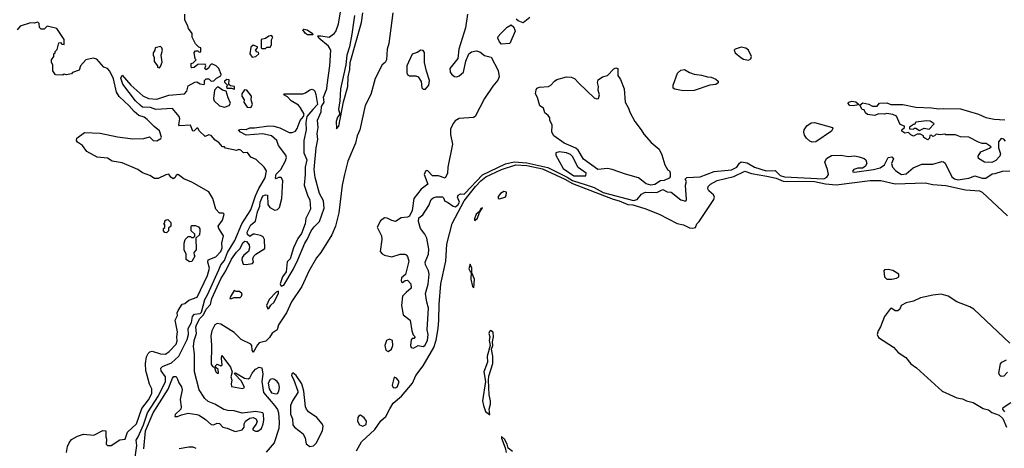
# Model space of a CAD drawing. Extents: x 2380107 to 2585170, y 384273 to 546161.
# Tile 238 of 256: x 2515066 to 2523240, y 464130 to 467689. Entities that reach past the tile are written whole.
import ezdxf

# ---------------------------------------------------------------- set-up
doc = ezdxf.new("R2010")
doc.units = 0

msp = doc.modelspace()

# ---------------------------------------------------------------- linework, layer by layer
at = {"layer": '0CON05XD'}
for points in [[(2516025, 464056), (2516037.2, 464155), (2516031.6, 464198.4), (2516049.2, 464225), (2516094, 464325), (2516125.7, 464424.3), (2516217.5, 464565), (2516275, 464684.4), (2516276.7, 464725), (2516239.4, 464775), (2516237.5, 464795), (2516250, 464810), (2516325, 464840.6), (2516387.5, 464895), (2516457.1, 465035), (2516466.5, 465075), (2516465.5, 465125), (2516492.5, 465175), (2516500.5, 465225), (2516516.5, 465245), (2516565, 465250.5), (2516575, 465261.8), (2516602.9, 465367.1), (2516625.8, 465405), (2516718.5, 465611.5), (2516736, 465654), (2516765, 465690.6), (2516790.8, 465755), (2516851.9, 465855), (2516910.3, 465995), (2516985, 466111.5), (2517022, 466228), (2517051.1, 466288.9), (2517104.6, 466375), (2517114.4, 466435), (2517095, 466466.2), (2517028.3, 466528.3), (2516985, 466547.5), (2516957, 466587), (2516925, 466582.5), (2516902.5, 466605), (2516885, 466612.5), (2516865, 466602.5), (2516775, 466622.5), (2516765, 466632.5), (2516750, 466635), (2516719.3, 466669.3), (2516688.3, 466688.3), (2516655, 466727.5), (2516635, 466732.5), (2516605, 466720), (2516557.5, 466765), (2516545, 466787.5), (2516535, 466787.5), (2516515, 466766.2), (2516502.5, 466765), (2516482.3, 466812.3), (2516391.7, 466808.3), (2516386.2, 466815), (2516395.7, 466865), (2516390.8, 466885), (2516335, 466951.9), (2516195, 466944.6), (2516150.8, 466960.8), (2516085, 466964.4), (2516065, 466978.6), (2516027.8, 467015), (2515922.5, 467155), (2515905.8, 467204.2), (2515915, 467230), (2515988.6, 467145), (2516087, 467057), (2516134.6, 467034.6), (2516205, 467030), (2516305, 467063.8), (2516435, 467074), (2516452, 467095), (2516465, 467140), (2516518.3, 467171.7), (2516535, 467172.5), (2516565, 467157.5), (2516595, 467152.5), (2516600, 467155), (2516600, 467185), (2516613, 467197), (2516637, 467197), (2516655, 467180), (2516678.3, 467181.7), (2516700, 467205), (2516736.7, 467223.3), (2516737.5, 467235), (2516717.5, 467285), (2516697.5, 467305), (2516665, 467320), (2516655, 467320), (2516645, 467310), (2516635, 467290), (2516615, 467272.5), (2516602.5, 467285), (2516610, 467305), (2516605, 467320), (2516545, 467317.5), (2516515, 467292.5), (2516495, 467290), (2516490, 467295), (2516490, 467325), (2516505, 467330), (2516530, 467355), (2516523, 467363), (2516513, 467417), (2516525, 467430), (2516545, 467430), (2516555, 467420), (2516568.3, 467421.7), (2516570, 467455), (2516551.7, 467461.7), (2516525, 467490), (2516497.5, 467545), (2516496.7, 467575), (2516466.7, 467615), (2516460, 467645), (2516436.7, 467685), (2516436.2, 467735)], [(2516919.7, 465840.3), (2516935, 465850), (2516948.8, 465848.8), (2516970.7, 465820.7), (2516974, 465795), (2516964.1, 465765.9), (2516925.8, 465734.2), (2516913.3, 465715), (2516910, 465695), (2516920, 465660), (2516945, 465656.7), (2516997.5, 465665), (2517006.7, 465675), (2517002.5, 465705), (2517010, 465725), (2517027, 465743), (2517100.7, 465789.3), (2517098.8, 465865), (2517085.7, 465885.7), (2517065, 465898), (2517015, 465907.5), (2517005, 465907.5), (2516975, 465890), (2516956.4, 465906.4), (2516954.2, 465925), (2516985, 465986.7), (2517023.6, 466016.4), (2517040, 466095), (2517060.3, 466139.7), (2517062.7, 466175), (2517085, 466225.6), (2517106.1, 466236.1), (2517122.5, 466232.5), (2517126.2, 466155), (2517141.2, 466131.2), (2517185, 466106.7), (2517205, 466113.3), (2517221.2, 466128.8), (2517241.4, 466205), (2517250.8, 466355), (2517235, 466380), (2517215, 466380), (2517195, 466367.5), (2517190, 466375), (2517192, 466392), (2517195, 466406.7), (2517232.5, 466445), (2517273.6, 466516.4), (2517280, 466545), (2517274.1, 466564.1), (2517213.8, 466645), (2517200.8, 466685), (2517155, 466725.8), (2517085, 466741.2), (2516945, 466730), (2516900, 466755), (2516882.5, 466775), (2516905, 466780), (2516945, 466777.5), (2516975, 466791.2), (2517015, 466791.2), (2517135, 466808.5), (2517175, 466805.4), (2517225, 466792.2), (2517301.8, 466751.8), (2517328.5, 466751.5), (2517354.2, 466765), (2517368.1, 466785), (2517395, 466851.2), (2517422, 466885), (2517426, 466905), (2517398.1, 466958.1), (2517379.3, 466979.3), (2517318.6, 467015), (2517288.6, 467048.6), (2517257.5, 467065), (2517265, 467072.5), (2517415, 467074.4), (2517439.1, 467080.9), (2517475, 467107.1), (2517495, 467112), (2517505, 467108), (2517516.5, 467096.5), (2517525, 467067.5), (2517538.6, 466985), (2517500, 466945), (2517448.8, 466885), (2517442, 466835), (2517443.9, 466776.1), (2517425.5, 466685), (2517425.6, 466585), (2517448.9, 466525), (2517435.4, 466465), (2517436.7, 466405), (2517426.7, 466315), (2517457.1, 466225), (2517475, 466192.5), (2517480.6, 466115), (2517441.5, 466038.5), (2517436.6, 465993.4), (2517405.4, 465914.6), (2517375, 465872), (2517339.1, 465795), (2517310.8, 465705), (2517285, 465678.8), (2517279.1, 465595), (2517248.5, 465555), (2517226.8, 465495), (2517236.2, 465476.2), (2517259.3, 465485), (2517335, 465614.4), (2517375.2, 465694.8), (2517431.8, 465835), (2517452.7, 465865), (2517486.2, 465935), (2517510, 465970), (2517554.6, 466015), (2517593, 466125), (2517589.1, 466185), (2517553.5, 466245), (2517518.6, 466378.6), (2517509.1, 466445), (2517527, 466625), (2517540, 466695), (2517535.3, 466745), (2517544, 466794), (2517538.9, 466855), (2517568.4, 466925), (2517571.6, 466968.4), (2517592.5, 467005), (2517586.9, 467045), (2517614.8, 467115), (2517617.5, 467145), (2517639.3, 467305), (2517647.8, 467435), (2517628.3, 467468.3), (2517549.2, 467535), (2517540, 467555), (2517565, 467556.7), (2517635, 467544.2), (2517677.3, 467575), (2517689.3, 467590.7), (2517711.9, 467655), (2517731.3, 467768.7)], [(2518164.5, 467745), (2518128.9, 467491.1), (2518116.4, 467443.6), (2518111.2, 467355), (2518100, 467335), (2518076.2, 467313.8), (2518017.6, 467202.4), (2517980.5, 467069.5), (2517933.8, 466976.2), (2517888.2, 466775), (2517868.2, 466725), (2517854.6, 466665), (2517790, 466515), (2517763.1, 466403.1), (2517742.9, 466315), (2517716, 466085), (2517687.1, 465975), (2517656.9, 465903.1), (2517565, 465757.5), (2517528.6, 465711.4), (2517467.4, 465602.6), (2517407.6, 465475), (2517323.2, 465346.8), (2517281.5, 465255), (2517215.4, 465154.6), (2517203.3, 465115), (2517162.7, 465087.3), (2517138.9, 465051.1), (2517109.3, 465020.7), (2517055, 465005.3), (2517041, 464989)], [(2517845.3, 467725), (2517822, 467568), (2517802.4, 467465), (2517781.8, 467395), (2517773.2, 467315), (2517730.3, 467115), (2517724.7, 467015), (2517712.7, 466945), (2517724, 466905), (2517705, 466881.2), (2517691.8, 466845), (2517695, 466782.5)], [(2517695, 466782.5), (2517716.2, 466805), (2517753.8, 467006.2), (2517788.8, 467135), (2517792.7, 467215), (2517806.8, 467275), (2517809.1, 467335), (2517903.1, 467665), (2517913.7, 467746.3)], [(2518781.9, 467735), (2518767.6, 467622.4), (2518710, 467445), (2518702.1, 467367.9), (2518635.8, 467285), (2518640, 467255), (2518653.6, 467233.6), (2518675, 467218), (2518695, 467216)], [(2515453.6, 464096.4), (2515463.6, 464146.4), (2515477.5, 464175), (2515497, 464203), (2515545, 464232.5), (2515595, 464247.5), (2515681.7, 464238.3), (2515755, 464277.5), (2515780, 464275), (2515780, 464225), (2515787.5, 464205), (2515782.5, 464165), (2515795, 464152.5), (2515825, 464153.3), (2515898.3, 464201.7), (2515940, 464205), (2515960, 464265), (2516034.3, 464335), (2516078.5, 464461.5), (2516135, 464532), (2516164, 464585), (2516162, 464625), (2516144, 464664), (2516122.5, 464745), (2516112.9, 464775), (2516108.9, 464835), (2516119.1, 464890.9), (2516131.8, 464918.2), (2516145, 464931.4), (2516165, 464936.9), (2516235, 464915.8), (2516275, 464911.2), (2516307, 464933), (2516364.2, 464995), (2516372.9, 465022.9), (2516370, 465055), (2516376.9, 465096.9), (2516357.5, 465195), (2516377, 465233), (2516373.3, 465255), (2516380, 465275), (2516413.8, 465326.2), (2516435.8, 465334.2), (2516468.8, 465361.2), (2516538, 465385), (2516625.8, 465565), (2516641.2, 465625), (2516626.7, 465675), (2516630, 465695), (2516695, 465720.8), (2516736.2, 465765), (2516745.7, 465795.7), (2516743.8, 465835), (2516756.7, 465895), (2516717.5, 465955), (2516712.5, 465975), (2516750, 466025), (2516762.5, 466075), (2516755, 466082.5), (2516725, 466083.3), (2516693.8, 466115), (2516669.2, 466205), (2516635, 466260), (2516495, 466341.2), (2516427.3, 466367.3), (2516385, 466400), (2516375, 466403.3), (2516365, 466396.7), (2516353.9, 466376.1), (2516340.7, 466369.3), (2516320.8, 466380.8), (2516305, 466407.5), (2516278.3, 466401.7), (2516215, 466370), (2516185, 466371.2), (2516145, 466396.7), (2516086.4, 466416.4), (2516047.5, 466445), (2515915, 466502), (2515834.2, 466514.2), (2515795, 466538.8), (2515708.3, 466548.3), (2515623.6, 466593.6), (2515585.9, 466645.9), (2515545, 466672.5), (2515537.5, 466685), (2515540, 466705), (2515605, 466752.5), (2515735, 466746.7), (2515877, 466717), (2516005, 466700), (2516095, 466703.3), (2516143, 466717), (2516175, 466686.2), (2516203.6, 466683.6), (2516237.3, 466702.7), (2516243.3, 466715), (2516225, 466766.2), (2516181.7, 466801.7), (2516125, 466862), (2516098.9, 466878.9), (2516054.7, 466894.7), (2516015.9, 466925.9), (2515973.5, 466975), (2515891.7, 467051.7), (2515868.3, 467088.3), (2515845, 467198.8), (2515815, 467262), (2515795, 467284.3), (2515764.6, 467294.6), (2515705, 467362.9), (2515675, 467370.8), (2515615, 467356), (2515571.2, 467305), (2515559.3, 467270.7), (2515505, 467250), (2515495, 467240), (2515455, 467232.5), (2515435, 467237.5), (2515425, 467230), (2515361.7, 467231.7), (2515340, 467265), (2515340, 467315), (2515330, 467335), (2515330, 467355), (2515350, 467385), (2515350, 467405), (2515360, 467415), (2515360, 467425), (2515377, 467443), (2515391.7, 467498.3), (2515405, 467500), (2515415, 467487.5), (2515435, 467482.5), (2515436, 467525), (2515373.8, 467615), (2515295, 467636.7), (2515268.3, 467611.7), (2515245, 467610), (2515230, 467625), (2515227.7, 467657.7), (2515215, 467668.8), (2515185, 467660), (2515155, 467664), (2515070, 467635), (2515043.6, 467606.4)], [(2519065, 467486.7), (2519048, 467505), (2519034.2, 467535), (2519039.1, 467550.9), (2519058.8, 467575), (2519113.4, 467626.6), (2519145, 467645.5), (2519167.4, 467627.4), (2519179.2, 467595), (2519135, 467492.5), (2519065, 467486.7)], [(2519301.7, 467708.3), (2519245, 467662.5), (2519205, 467678.8), (2519186.7, 467695)], [(2517495, 467564), (2517453.8, 467565), (2517438.8, 467575), (2517417.5, 467605), (2517425, 467610), (2517453.3, 467605), (2517496.2, 467575), (2517500, 467565), (2517495, 467564)], [(2517105, 467450), (2517118.3, 467461.7), (2517145, 467462.5), (2517155, 467480), (2517157, 467523), (2517167.5, 467545), (2517155, 467557.5), (2517135, 467552.5), (2517107, 467533), (2517070, 467525), (2517070, 467455), (2517075, 467450), (2517105, 467450)], [(2516225, 467290), (2516235, 467300), (2516247.3, 467337.3), (2516240, 467395), (2516251.2, 467435), (2516245.9, 467455.9), (2516235, 467467.5), (2516190, 467455), (2516187.5, 467435), (2516173.3, 467415), (2516173.8, 467395), (2516183.3, 467375), (2516183, 467343), (2516210, 467305), (2516210, 467295), (2516225, 467290)], [(2516995, 467377.5), (2517025, 467382.5), (2517050, 467405), (2517048.3, 467418.3), (2517033, 467423), (2517022.5, 467435), (2517040, 467455), (2517040, 467465), (2517005, 467477.5), (2516985, 467460), (2516977.5, 467405), (2516995, 467377.5)], [(2518695, 467216), (2518715, 467222), (2518751.4, 467255), (2518770, 467345), (2518795, 467406.7), (2518817, 467423), (2518855, 467430), (2518885, 467422), (2518925, 467393.3), (2518979.3, 467379.3), (2519038.8, 467268.8), (2519046, 467215), (2519035, 467186.7), (2518992.7, 467137.3), (2518923.8, 467036.2), (2518845.7, 466884.3), (2518832.5, 466877.5), (2518715, 466868.6), (2518680.7, 466849.3), (2518663, 466827), (2518640.9, 466779.1), (2518642.5, 466735), (2518658.9, 466655), (2518620.5, 466465), (2518618.6, 466415), (2518597, 466373), (2518543.1, 466393.1), (2518492, 466392), (2518455, 466433.3), (2518445, 466437.5), (2518435, 466432.5), (2518423.8, 466405), (2518453.8, 466325), (2518398.8, 466281.2), (2518338.6, 466205), (2518324.4, 466105.6), (2518302.5, 466057.5), (2518285, 466049.4), (2518233.3, 466045), (2518185, 466013.8), (2518155, 466020.8), (2518115, 466041.9), (2518095, 466042.9), (2518060.7, 466019.3), (2518033, 465967), (2518070, 465895), (2518073.1, 465865), (2518058.8, 465765), (2518076.2, 465745), (2518095, 465734.3), (2518155, 465720), (2518225, 465743.8), (2518263, 465743), (2518275, 465737.5), (2518285, 465722.5), (2518295.7, 465685), (2518267.5, 465572.5), (2518236.7, 465545), (2518231.2, 465525), (2518235, 465510), (2518245, 465507.5), (2518266.4, 465523.6), (2518285, 465526.7), (2518314, 465495), (2518315, 465460), (2518273.3, 465425), (2518244, 465395), (2518234, 465315), (2518249.5, 465239.5), (2518307.5, 465195), (2518320, 465105), (2518333, 465073), (2518350, 465055), (2518336.7, 465043.3), (2518325, 465042.5), (2518315, 465030), (2518311.2, 464985), (2518316.4, 464966.4), (2518335, 464963.3), (2518375, 464983.3), (2518415, 464976.7), (2518428.8, 464985), (2518452, 465025), (2518455.8, 465075), (2518448, 465115), (2518460, 465295), (2518444.5, 465345), (2518435.5, 465414.5), (2518455.4, 465494.6), (2518465.5, 465575), (2518460.5, 465605), (2518435.6, 465655), (2518432.2, 465675), (2518458.6, 465741.4), (2518463.6, 465785), (2518445.6, 465875), (2518428.8, 465908.8), (2518392.5, 465955), (2518376.2, 466015), (2518380, 466045), (2518411.2, 466068.8), (2518430.8, 466099.2), (2518462.7, 466147.3), (2518482, 466195), (2518498.8, 466211.2), (2518522.7, 466217.3), (2518575, 466217.5), (2518585, 466210), (2518593.9, 466183.9), (2518617.5, 466175), (2518665, 466140), (2518685, 466136.2), (2518705, 466153.5), (2518715.9, 466175), (2518700.6, 466215), (2518706.4, 466233.6), (2518725, 466244.4), (2518755, 466240.6), (2518762, 466245), (2518908.8, 466401.2), (2519098.2, 466491.8), (2519169.9, 466510.1), (2519275, 466501.8), (2519451, 466461), (2519611.3, 466381.3), (2519655, 466352.9), (2519768.3, 466318.3), (2519835.5, 466295.5), (2519909.1, 466255), (2520161.7, 466188.3), (2520191.2, 466195), (2520228.8, 466241.2), (2520247, 466253), (2520265, 466257.5), (2520355, 466254.2), (2520405, 466280), (2520441.2, 466261.2), (2520475, 466256), (2520555, 466194.4), (2520595, 466181.2), (2520601.2, 466195), (2520592, 466315), (2520600, 466345), (2520590, 466365), (2520605, 466380), (2520715, 466383.3), (2520830.5, 466429.5), (2520975, 466442.1), (2521020, 466465), (2521040.7, 466499.3), (2521055, 466510), (2521105, 466501.2), (2521166.7, 466465), (2521263.3, 466433.3), (2521336.7, 466436.7), (2521378.1, 466395), (2521415, 466383.9), (2521742, 466368), (2521766.9, 466383.1), (2521779.2, 466405), (2521772.9, 466445), (2521748.8, 466505), (2521765, 466537.5), (2521805, 466561.2), (2521883.6, 466563.6), (2521945, 466554.2), (2521995, 466558), (2522035, 466550.8), (2522075, 466538), (2522090, 466525), (2522097.5, 466495), (2522085, 466470), (2522062.3, 466457.7), (2522025, 466457.1), (2521990, 466445), (2521980.7, 466430.7), (2521982.5, 466425), (2521995, 466422.5), (2522154.6, 466444.6), (2522210.4, 466459.6), (2522245.4, 466484.6), (2522276.7, 466545), (2522305, 466550), (2522320, 466535), (2522304.1, 466495.9), (2522311.9, 466465), (2522338.6, 466435), (2522386.7, 466405), (2522425, 466408.8), (2522481.9, 466458.1), (2522555, 466489.4), (2522645, 466489.5), (2522721.2, 466511.2), (2522735, 466510), (2522748.8, 466498.8), (2522805, 466384.4), (2522825, 466367.3), (2522855, 466358.5), (2522945, 466372.9), (2522995, 466394), (2523055, 466374.4), (2523085, 466373.1), (2523140.3, 466409.7), (2523165, 466412), (2523225, 466432), (2523285, 466434)], [(2518415, 467111.2), (2518435, 467113.8), (2518462.5, 467145), (2518468.1, 467185), (2518442.1, 467262.1), (2518426.9, 467335), (2518425.7, 467415.7), (2518415, 467433.3), (2518395, 467437.5), (2518365, 467417.1), (2518325, 467402.5), (2518278.5, 467305), (2518279.2, 467245), (2518285, 467233.3), (2518302.7, 467222.7), (2518355, 467222), (2518375, 467213.8), (2518399.2, 467175), (2518405, 467122.5), (2518415, 467111.2)], [(2521115, 467354.4), (2521136.7, 467365), (2521141.2, 467385), (2521116.9, 467435), (2521095, 467454.3), (2521055, 467460.8), (2521006.1, 467443.9), (2520996.7, 467435), (2521005, 467413.8), (2521051.2, 467375), (2521075, 467362.9), (2521115, 467354.4)], [(2520305, 466314.2), (2520267.1, 466327.1), (2520204.2, 466375), (2520095, 466405.4), (2519985, 466446.6), (2519945, 466453.1), (2519865, 466446), (2519745, 466530.6), (2519701.5, 466605), (2519683.4, 466623.4), (2519586.2, 466665), (2519500, 466725), (2519483.3, 466755), (2519487, 466813), (2519467.5, 466855), (2519466.7, 466875), (2519453.9, 466893.9), (2519425, 466916.7), (2519413.3, 466955), (2519383.8, 466975), (2519363.9, 467043.9), (2519348.8, 467075), (2519352.3, 467107.7), (2519360, 467120), (2519380.7, 467129.3), (2519455.6, 467134.4), (2519476.2, 467145), (2519505, 467178.8), (2519525, 467192.5), (2519604.1, 467215.9), (2519645, 467212), (2519671.2, 467201.2), (2519709.7, 467159.7), (2519835, 467040), (2519855, 467031.2), (2519870, 467035), (2519878.8, 467065), (2519868.8, 467105), (2519871.2, 467135), (2519861.7, 467168.3), (2519868.8, 467191.2), (2519905, 467213.8), (2519945, 467226.7), (2519997.7, 467282.3), (2520015, 467288.8), (2520030, 467285), (2520030, 467225), (2520053.8, 467193.8), (2520082.5, 467115), (2520092, 467005), (2520121.2, 466955), (2520131.7, 466921.7), (2520171.2, 466845), (2520226.1, 466776.1), (2520247.7, 466737.7), (2520308.8, 466668.8), (2520373.8, 466615), (2520397.3, 466567.3), (2520421.2, 466485), (2520445, 466446.7), (2520460, 466435), (2520466.4, 466416.4), (2520466.7, 466385), (2520457.3, 466372.7), (2520415, 466353.3), (2520385, 466350), (2520337.9, 466322.1), (2520305, 466314.2)], [(2520575, 467099.5), (2520505, 467112.5), (2520491.7, 467121.7), (2520491.4, 467145), (2520526.7, 467245), (2520555, 467270), (2520585, 467276.2), (2520625, 467251.2), (2520665.9, 467235.9), (2520725, 467228), (2520775, 467213.8), (2520805, 467213.3), (2520846.1, 467196.1), (2520865, 467180), (2520863.3, 467165), (2520845, 467152), (2520795, 467146), (2520665, 467101.4), (2520575, 467099.5)], [(2516845, 467112.5), (2516850, 467115), (2516850, 467135), (2516815, 467140), (2516801.7, 467151.7), (2516805, 467190), (2516785, 467192.5), (2516765, 467180), (2516765, 467170), (2516790, 467145), (2516782.5, 467135), (2516785, 467120), (2516825, 467120), (2516845, 467112.5)], [(2516765, 466962.5), (2516805, 466977.5), (2516816.4, 466996.4), (2516795, 467040), (2516780, 467095), (2516750, 467105), (2516715, 467130), (2516705, 467130), (2516683.3, 467105), (2516674, 467035), (2516678.8, 467015), (2516725, 466973.3), (2516765, 466962.5)], [(2516985, 466960), (2516997.5, 466985), (2516987.5, 467025), (2516990, 467055), (2516950, 467105), (2516933, 467107), (2516910, 467075), (2516910, 467055), (2516930, 467025), (2516927.5, 467005), (2516953.6, 466963.6), (2516985, 466960)], [(2521985, 466973.8), (2521956.4, 466976.4), (2521940, 466995), (2521950, 467005), (2521975, 467013.3), (2522006, 467006), (2522028.3, 466988.3), (2522028.3, 466981.7), (2521985, 466973.8)], [(2523250.7, 466680.7), (2523235, 466697.5), (2523215, 466702.5), (2523192.5, 466675), (2523192.5, 466625), (2523207.5, 466575), (2523203.3, 466555), (2523170.5, 466519.5), (2523135, 466503.8), (2523075, 466506.2), (2523026.4, 466536.4), (2523023.3, 466555), (2523045, 466592.5), (2523117, 466623), (2523130, 466635), (2523090, 466660), (2523055, 466662), (2523025, 466672), (2522945, 466713.8), (2522875, 466716.7), (2522835, 466733.3), (2522755, 466732.5), (2522745, 466737.5), (2522706.4, 466733.6), (2522675, 466740), (2522660, 466725), (2522645, 466720), (2522635, 466730), (2522621.7, 466728.3), (2522620, 466705), (2522605, 466692.5), (2522580, 466705), (2522570, 466715), (2522570, 466725), (2522545, 466740), (2522515, 466737.5), (2522485, 466722.5), (2522465, 466732.5), (2522445, 466752.5), (2522415, 466747.5), (2522390, 466765), (2522390, 466775), (2522410, 466795), (2522410, 466805), (2522375, 466820), (2522345, 466887.5), (2522315, 466903.3), (2522265, 466910), (2522245, 466903.8), (2522195, 466906.7), (2522165, 466893.8), (2522105, 466903.3), (2522087.5, 466915), (2522075, 466940), (2522060, 466945), (2522041.7, 466978.3), (2522065, 467000), (2522115, 466987.5), (2522145, 466972.5), (2522185, 466970), (2522205, 466996.7), (2522265, 466998.8), (2522296.4, 466986.4), (2522396, 466986), (2522505, 466964.2), (2522635, 466957.8), (2522695, 466948.9), (2522735, 466953.1), (2522875, 466949.2), (2523025, 466904.4), (2523087.4, 466877.4), (2523155, 466864.2), (2523245, 466857.1)], [(2521645, 466672.9), (2521625, 466680.6), (2521598.1, 466705), (2521581.7, 466731.7), (2521574.4, 466755), (2521577.8, 466775), (2521600.6, 466809.4), (2521635, 466831.9), (2521665, 466836.9), (2521812.5, 466795), (2521816.2, 466785), (2521803.8, 466765), (2521675, 466674.3), (2521645, 466672.9)], [(2522535, 466770), (2522575, 466790), (2522615, 466780), (2522657.5, 466825), (2522625, 466846), (2522595, 466850), (2522505, 466837.5), (2522495, 466820), (2522485, 466820), (2522451.7, 466798.3), (2522453, 466783), (2522485, 466780), (2522495, 466790), (2522505, 466790), (2522535, 466770)], [(2519665, 466393.8), (2519765, 466394.2), (2519767.1, 466415), (2519702.5, 466462.5), (2519655, 466552.9), (2519639.2, 466569.1), (2519605, 466583.1), (2519545, 466592.5), (2519516.7, 466585), (2519516.2, 466565), (2519578.6, 466455), (2519665, 466393.8)], [(2517861.7, 464108.3), (2517904.5, 464185.5), (2518014.1, 464285.9), (2518065, 464358.8), (2518105.8, 464394.2), (2518139.5, 464459.5), (2518165.4, 464504.6), (2518235, 464562.5), (2518327.3, 464672.7), (2518354.4, 464735.6), (2518414.7, 464815), (2518503.4, 464966.6), (2518521.8, 465028.2), (2518540, 465125), (2518546.5, 465195), (2518547.1, 465325), (2518560.8, 465495), (2518602.7, 465685), (2518612.2, 465825), (2518656, 465996), (2518755.7, 466185), (2518850.3, 466305), (2518895, 466351.2), (2518935, 466385.7), (2519065, 466444.8), (2519185, 466484.1), (2519275, 466478.1), (2519405, 466450.9), (2519592, 466365), (2519655, 466328.2), (2519992.2, 466197.8), (2520042.2, 466185), (2520115, 466154.8), (2520155, 466151.1), (2520255, 466122.6), (2520374.5, 466075), (2520525, 465996.1), (2520576.6, 465986.6), (2520625, 465961.8), (2520655, 465958.5), (2520676, 465965), (2520686.4, 465993.6), (2520707.5, 466015), (2520828.9, 466195), (2520834.2, 466215), (2520825.8, 466235), (2520787.3, 466267.3), (2520778, 466285), (2520782.5, 466305), (2520801.2, 466325), (2520856.7, 466355), (2520995, 466388.1), (2521085, 466431.9), (2521141.6, 466411.6), (2521269.5, 466389.5), (2521345, 466374.8), (2521405, 466347.8), (2521663.1, 466346.9), (2521755, 466327.8), (2521845, 466319.1), (2522125, 466354.4), (2522215, 466354.2), (2522335, 466326.4), (2522583.9, 466333.9), (2522645, 466320.8), (2522755, 466313.3), (2522917.4, 466277.4), (2523035, 466268), (2523056.4, 466256.4), (2523265, 466060.6)], [(2519045, 466202.5), (2519095, 466216), (2519104.2, 466225.8), (2519106.2, 466256.2), (2519085, 466262), (2519057.5, 466245), (2519038.3, 466221.7), (2519038.3, 466208.3), (2519045, 466202.5)], [(2518845, 466022.5), (2518865, 466040), (2518881.7, 466088.3), (2518908.3, 466128.3), (2518895, 466122.5), (2518883, 466097), (2518854.2, 466075), (2518841.2, 466035), (2518840, 466025), (2518845, 466022.5)], [(2516285, 465920), (2516271.7, 465921.7), (2516260, 465935), (2516260, 465955), (2516270, 465965), (2516270, 465985), (2516260, 465995), (2516270, 466005), (2516271.7, 466018.3), (2516281.7, 466028.3), (2516295, 466030), (2516320, 466005), (2516320, 465975), (2516301.7, 465958.3), (2516300, 465935), (2516285, 465920)], [(2516475, 465677.5), (2516448.3, 465698.3), (2516447.5, 465745), (2516430, 465775), (2516430, 465835), (2516440, 465865), (2516465, 465890), (2516485, 465890), (2516491.7, 465881.7), (2516505, 465880), (2516518.3, 465891.7), (2516518.3, 465908.3), (2516490, 465935), (2516490, 465975), (2516495, 465980), (2516525, 465980), (2516549.3, 465969.3), (2516561.7, 465951.7), (2516562.5, 465935), (2516557, 465903), (2516527.5, 465875), (2516531.7, 465778.3), (2516512.5, 465755), (2516513, 465733), (2516520, 465725), (2516495, 465682.5), (2516475, 465677.5)], [(2516096.7, 464125), (2516111.4, 464275), (2516174.7, 464425), (2516298, 464622), (2516335, 464713.3), (2516345, 464726.2), (2516365, 464726.7), (2516376.7, 464705), (2516386.7, 464675), (2516409.7, 464639.7), (2516414.1, 464615.9), (2516398, 464535), (2516407.5, 464475), (2516402.5, 464455), (2516355, 464412.5), (2516354.3, 464394.3), (2516375, 464394.3), (2516410.3, 464409.7), (2516465, 464421.9), (2516535, 464412), (2516555.5, 464405.5), (2516608.9, 464368.9), (2516655, 464328.8), (2516673.6, 464326.4), (2516705, 464338.6), (2516725, 464337.5), (2516752.5, 464305), (2516787.3, 464297.3), (2516855, 464269.2), (2516913.3, 464285), (2516930, 464305), (2516928, 464335), (2516939.2, 464355), (2516975, 464380), (2517005, 464386.9), (2517025.5, 464375.5), (2517035.8, 464355), (2517028.9, 464331.1), (2517000, 464295), (2517000, 464285), (2517022.5, 464272.5), (2517043.8, 464273.8), (2517072.5, 464295), (2517088.2, 464335), (2517092.3, 464365), (2517090.4, 464415), (2517085, 464425.4), (2517025, 464436.6), (2516912.2, 464422.2), (2516845, 464441.8), (2516794.1, 464444.1), (2516761.3, 464451.3), (2516685, 464496.7), (2516629.3, 464519.3), (2516604, 464544), (2516556.6, 464616.6), (2516516.5, 464765), (2516516, 464915), (2516507.6, 464975), (2516514.3, 465025), (2516532.6, 465085), (2516527.5, 465135), (2516533.2, 465155), (2516561.7, 465208.3), (2516591.6, 465238.4), (2516615, 465286.9), (2516650, 465325), (2516660.7, 465375), (2516735, 465538.6), (2516776.7, 465603.3), (2516825, 465700), (2516865, 465760), (2516892.1, 465787.9), (2516919.7, 465840.3)], [(2518835, 465462.5), (2518840.8, 465535), (2518818.3, 465588.3), (2518820, 465625), (2518805, 465660), (2518795, 465620), (2518805, 465597.5), (2518813, 465593), (2518810.5, 465535), (2518824.3, 465475), (2518835, 465462.5)], [(2522305, 465534), (2522345, 465542.5), (2522365, 465553.3), (2522363.3, 465575), (2522315, 465606.9), (2522275, 465615.6), (2522245, 465613.3), (2522238.8, 465605), (2522246, 465555), (2522265, 465536.2), (2522305, 465534)], [(2516825, 465373.3), (2516847, 465383), (2516895, 465383.8), (2516906.7, 465395), (2516911.7, 465411.7), (2516891.7, 465431.7), (2516862.5, 465432.5), (2516845, 465440), (2516812.5, 465385), (2516810, 465375), (2516825, 465373.3)], [(2517125, 465288), (2517135, 465290), (2517151.2, 465318.8), (2517177.1, 465345), (2517215, 465420), (2517215, 465436), (2517195, 465426.5), (2517136.9, 465365), (2517115.6, 465315), (2517125, 465288)], [(2523284.5, 465004.5), (2522986.7, 465285), (2522954, 465305), (2522846.5, 465346.5), (2522775, 465392.9), (2522715, 465409.2), (2522645, 465402), (2522545, 465380), (2522485, 465352.5), (2522425, 465338), (2522382.5, 465315), (2522372.5, 465285), (2522355, 465272.5), (2522335, 465272.5), (2522305, 465292.5), (2522295, 465292.5), (2522245.5, 465225), (2522212.3, 465137.7), (2522193.2, 465105), (2522185.4, 465075), (2522195, 465050.6), (2522320.3, 464970.3), (2522359.4, 464925), (2522423.1, 464883.1), (2522465, 464830.5), (2522509.5, 464799.5), (2522725, 464606.1), (2522845, 464548.2), (2522891.7, 464541.7), (2522925, 464525.6), (2522980.5, 464510.5), (2523065, 464461.8), (2523108.9, 464448.9), (2523135, 464427.1), (2523196.1, 464406.1), (2523227.3, 464377.3), (2523256.9, 464305)], [(2517041, 464989), (2517005, 464926.7), (2516996, 464946), (2516993.2, 464985), (2516985, 464996.1), (2516903.3, 465033.3), (2516845, 465091.9), (2516735, 465161.9), (2516705, 465165.8), (2516685, 465154.5), (2516660, 465105), (2516651.6, 465065), (2516658.2, 464985), (2516655.8, 464825), (2516665, 464812), (2516682.5, 464802.5), (2516693.3, 464765), (2516705, 464754.2), (2516715.7, 464754.3), (2516713.8, 464785), (2516690, 464805), (2516690, 464815), (2516705, 464830), (2516734.2, 464814.2), (2516747.8, 464822.2), (2516741.2, 464875), (2516745, 464900), (2516814.4, 464805), (2516830, 464765), (2516817.5, 464725), (2516827.5, 464695), (2516820, 464665), (2516825, 464643.3), (2516915, 464626), (2516933.3, 464635), (2516906.9, 464686.9), (2516852.5, 464745), (2516850, 464755), (2516857, 464757), (2516932.1, 464712.1), (2516962, 464708), (2516976.2, 464715), (2516996.7, 464755), (2517023.6, 464786.4), (2517055, 464803.8), (2517075, 464800), (2517084.4, 464745), (2517076.2, 464685), (2517088.5, 464595), (2517185, 464483.3), (2517205, 464453.6), (2517214.8, 464425), (2517220.9, 464345), (2517217.7, 464295), (2517176.9, 464175), (2517111.8, 464098.2)], [(2518125, 464933.8), (2518153.3, 464955), (2518163.8, 464985), (2518160, 465025), (2518135, 465036.2), (2518110, 465025), (2518096, 464985), (2518106.4, 464946.4), (2518125, 464933.8)], [(2518970, 464410), (2518964, 464455), (2518973.6, 464496.4), (2518973.3, 464525), (2518964, 464575), (2518958, 464695), (2518961.7, 464728.3), (2518993.3, 464835), (2518993.3, 464895), (2518982.5, 464955), (2518992.5, 464985), (2518990, 465015), (2519000, 465055), (2518997.5, 465095), (2518975, 465107.5), (2518965, 465100), (2518960, 465085), (2518970, 465055), (2518962.5, 465025), (2518971.2, 464985), (2518947.8, 464895), (2518950, 464845), (2518920, 464765), (2518931.4, 464685), (2518908.6, 464525), (2518915, 464486.7), (2518933.8, 464435), (2518965, 464410), (2518970, 464410)], [(2523267, 464763), (2523235, 464730), (2523215, 464726.7), (2523203.3, 464735), (2523193.3, 464755), (2523208.3, 464831.7), (2523220, 464845), (2523257.5, 464865)], [(2517195, 464583.8), (2517205, 464586.7), (2517218, 464605), (2517222, 464635), (2517215.8, 464665.8), (2517202.5, 464685), (2517180.7, 464700.7), (2517165, 464706.7), (2517145, 464701.2), (2517127.4, 464672.6), (2517135.6, 464625), (2517155, 464592), (2517195, 464583.8)], [(2517475, 464146.7), (2517505, 464150), (2517527, 464173), (2517580.6, 464275), (2517585.6, 464315), (2517576.4, 464335), (2517531.2, 464385), (2517463.8, 464433.8), (2517445.4, 464455), (2517438.2, 464475), (2517424, 464605), (2517408, 464665), (2517361.2, 464735), (2517333.3, 464756.7), (2517325, 464750), (2517323.3, 464735), (2517340, 464705), (2517373.8, 464605), (2517373.8, 464595), (2517330, 464525), (2517314.3, 464485.7), (2517312.5, 464415), (2517329.2, 464375), (2517334, 464325), (2517345.8, 464305.8), (2517419.8, 464249.8), (2517435.7, 464215), (2517445, 464167.5), (2517475, 464146.7)], [(2518185, 464631.2), (2518201.2, 464645), (2518216.7, 464685), (2518195, 464712.5), (2518175, 464720), (2518156.7, 464655), (2518167.5, 464635), (2518185, 464631.2)], [(2523243.6, 464433.6), (2523227.5, 464455), (2523230.7, 464469.3), (2523295, 464510)], [(2517915, 464314.4), (2517941.3, 464328.7), (2517945.6, 464355), (2517925, 464384), (2517895, 464406.7), (2517885, 464402.5), (2517874, 464385), (2517870.8, 464355), (2517888, 464325), (2517915, 464314.4)], [(2519156.9, 464105), (2519122, 464132), (2519112.9, 464165), (2519090.8, 464205), (2519065, 464227.5), (2519064.4, 464215), (2519096.7, 464135), (2519104.6, 464095)], [(2516530.3, 464129.7), (2516505, 464138.9), (2516469.1, 464140.9), (2516390, 464125)]]:
    msp.add_lwpolyline(points, dxfattribs=at)

doc.saveas('drawing.dxf')
